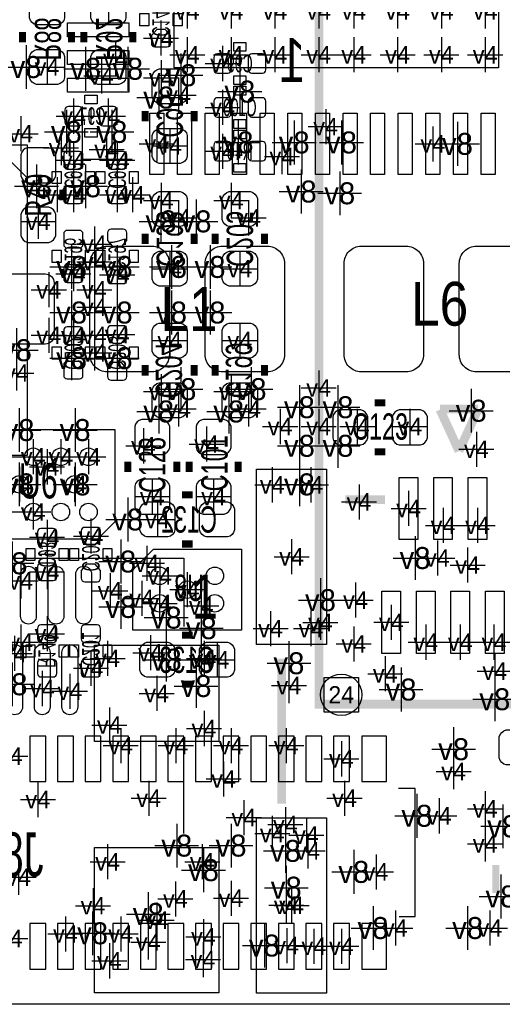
# Model space of a CAD drawing. Extents: x -64 to 356, y -42 to 255.
# Tile 19 of 31: x 31 to 38, y -2 to 13. Entities that reach past the tile are written whole.
import ezdxf
from ezdxf.enums import TextEntityAlignment as Align

# ---------------------------------------------------------------- set-up
doc = ezdxf.new("R2010")
doc.units = 0
for name, color, linetype in [('BG_OUTLINE', 7, 'CONTINUOUS'), ('BG_PANEL', 7, 'CONTINUOUS'), ('MA_NCLEGEND-1-16', 7, 'CONTINUOUS'), ('MA_NCLEGEND-1-2', 7, 'CONTINUOUS'), ('MA_NCLEGEND-14-15', 7, 'CONTINUOUS'), ('MA_NCLEGEND-15-16', 7, 'CONTINUOUS'), ('MA_NCLEGEND-2-3', 7, 'CONTINUOUS'), ('MA_NCLEGEND-3-14', 7, 'CONTINUOUS'), ('PG_SILKSCREEN_BOTTOM', 7, 'CONTINUOUS'), ('PG_SILKSCREEN_TOP', 7, 'CONTINUOUS'), ('PIN_BOTTOM', 7, 'CONTINUOUS'), ('PIN_TOP', 7, 'CONTINUOUS'), ('RD_ASSEMBLY_BOTTOM', 7, 'CONTINUOUS'), ('RD_ASSEMBLY_TOP', 7, 'CONTINUOUS')]:
    doc.layers.add(name, color=color, linetype=linetype)

# ---------------------------------------------------------------- blocks, each defined once
blk = doc.blocks.new('FIGURE_CROSS')
for points in [[(0, 0.5), (0, -0.5)], [(-0.5, 0), (0.5, 0)]]:
    blk.add_lwpolyline(points)
blk = doc.blocks.new('FIGURE_SQUARE')
blk.add_lwpolyline([(-0.5, -0.5), (-0.5, 0.5), (0.5, 0.5), (0.5, -0.5)], close=True)

msp = doc.modelspace()

# ---------------------------------------------------------------- linework, layer by layer
at = {"layer": 'BG_OUTLINE'}
msp.add_lwpolyline([(-1.5875, 22.9235, -0.414205), (-0.6985, 23.8125), (48.3235, 23.8125, -0.414199), (49.2125, 22.9235), (49.2125, 20.5105), (49.2125, 1.7145), (49.2125, -0.6985, -0.414223), (48.3235, -1.5875), (-0.6985, -1.5875, -0.414228), (-1.5875, -0.6985)], format="xyb", close=True, dxfattribs=at)
at = {"layer": 'BG_PANEL'}
msp.add_lwpolyline([(48.327818, -1.5875), (-0.694182, -1.5875)], dxfattribs=at)
at = {"layer": 'PG_SILKSCREEN_BOTTOM'}
for points, const_width in [([(35.004502, 2.75971), (48.459898, 2.75971), (48.459898, 14.71549), (35.743642, 14.71549), (35.004502, 13.976096), (35.004502, 2.75971)], 0.127), ([(30.7086, 12.4968), (30.7086, 12.3444)], 0.1016), ([(31.4198, 12.4968), (31.4198, 12.3444)], 0.1016), ([(31.5976, 12.4968), (31.5976, 12.3444)], 0.1016), ([(32.3088, 12.4968), (32.3088, 12.3444)], 0.1016), ([(32.4866, 11.3538), (32.4866, 11.2014)], 0.1016), ([(33.1978, 11.3538), (33.1978, 11.2014)], 0.1016), ([(32.4866, 9.5758), (32.4866, 9.4234)], 0.1016), ([(33.1978, 9.5758), (33.1978, 9.4234)], 0.1016), ([(33.5026, 9.5758), (33.5026, 9.4234)], 0.1016), ([(34.2138, 9.5758), (34.2138, 9.4234)], 0.1016), ([(32.4866, 7.5184), (32.4866, 7.6708)], 0.1016), ([(33.1978, 7.5184), (33.1978, 7.6708)], 0.1016), ([(33.5026, 7.5184), (33.5026, 7.6708)], 0.1016), ([(34.2138, 7.5184), (34.2138, 7.6708)], 0.1016), ([(33.02, 5.7912), (33.1724, 5.7912)], 0.1016), ([(33.02, 5.08), (33.1724, 5.08)], 0.1016), ([(33.02, 3.7592), (33.1724, 3.7592)], 0.1016), ([(33.02, 3.048), (33.1724, 3.048)], 0.1016), ([(37.5666, 0.0254), (37.5666, 0.4318)], 0.1016)]:
    msp.add_lwpolyline(points, dxfattribs=dict(at, const_width=const_width))
for points in [[(32.4104, 12.7635), (32.5374, 12.7635), (32.5374, 12.5857), (32.4104, 12.5857)], [(32.893, 12.7635), (33.02, 12.7635), (33.02, 12.5857), (32.893, 12.5857)], [(33.9471, 12.3444), (33.9471, 12.2174), (33.7693, 12.2174), (33.7693, 12.3444)], [(33.9471, 11.8618), (33.9471, 11.7348), (33.7693, 11.7348), (33.7693, 11.8618)], [(33.9471, 11.7094), (33.9471, 11.5824), (33.7693, 11.5824), (33.7693, 11.7094)], [(31.7881, 11.5824), (31.7881, 11.4554), (31.6103, 11.4554), (31.6103, 11.5824)], [(33.9471, 11.2268), (33.9471, 11.0998), (33.7693, 11.0998), (33.7693, 11.2268)], [(31.7881, 11.0998), (31.7881, 10.9728), (31.6103, 10.9728), (31.6103, 11.0998)], [(33.7693, 10.9474), (33.7693, 11.0744), (33.9471, 11.0744), (33.9471, 10.9474)], [(33.7693, 10.4648), (33.7693, 10.5918), (33.9471, 10.5918), (33.9471, 10.4648)], [(31.1404, 10.4775), (31.2674, 10.4775), (31.2674, 10.2997), (31.1404, 10.2997)], [(31.623, 10.4775), (31.75, 10.4775), (31.75, 10.2997), (31.623, 10.2997)], [(31.7754, 10.4775), (31.9024, 10.4775), (31.9024, 10.2997), (31.7754, 10.2997)], [(32.258, 10.4775), (32.385, 10.4775), (32.385, 10.2997), (32.258, 10.2997)], [(31.1404, 9.3345), (31.2674, 9.3345), (31.2674, 9.1567), (31.1404, 9.1567)], [(31.623, 9.3345), (31.75, 9.3345), (31.75, 9.1567), (31.623, 9.1567)], [(31.7754, 9.3345), (31.9024, 9.3345), (31.9024, 9.1567), (31.7754, 9.1567)], [(32.258, 9.3345), (32.385, 9.3345), (32.385, 9.1567), (32.258, 9.1567)], [(31.2674, 7.7597), (31.1404, 7.7597), (31.1404, 7.9375), (31.2674, 7.9375)], [(31.75, 7.7597), (31.623, 7.7597), (31.623, 7.9375), (31.75, 7.9375)], [(31.9024, 7.7597), (31.7754, 7.7597), (31.7754, 7.9375), (31.9024, 7.9375)], [(32.385, 7.7597), (32.258, 7.7597), (32.258, 7.9375), (32.385, 7.9375)], [(30.8864, 4.8387), (30.7594, 4.8387), (30.7594, 5.0165), (30.8864, 5.0165)], [(31.369, 4.8387), (31.242, 4.8387), (31.242, 5.0165), (31.369, 5.0165)], [(31.5214, 4.8387), (31.3944, 4.8387), (31.3944, 5.0165), (31.5214, 5.0165)], [(32.004, 4.8387), (31.877, 4.8387), (31.877, 5.0165), (32.004, 5.0165)], [(30.7594, 3.6195), (30.8864, 3.6195), (30.8864, 3.4417), (30.7594, 3.4417)], [(31.242, 3.6195), (31.369, 3.6195), (31.369, 3.4417), (31.242, 3.4417)], [(31.3944, 3.6195), (31.5214, 3.6195), (31.5214, 3.4417), (31.3944, 3.4417)], [(31.877, 3.6195), (32.004, 3.6195), (32.004, 3.4417), (31.877, 3.4417)]]:
    msp.add_lwpolyline(points, close=True, dxfattribs=at)
for points in [[(33.8582, 12.1412), (33.8582, 11.938)], [(33.8582, 11.5062), (33.8582, 11.303)], [(31.6992, 11.3792), (31.6992, 11.176)], [(30.774132, 6.360668), (26.274268, 6.360668), (26.274268, 10.860532), (30.774132, 10.860532), (30.774132, 6.360668)], [(30.774132, 10.385552), (30.299152, 10.860532)], [(33.8582, 10.668), (33.8582, 10.8712)], [(31.3436, 10.3886), (31.5468, 10.3886)], [(31.9786, 10.3886), (32.1818, 10.3886)], [(31.3436, 9.2456), (31.5468, 9.2456)], [(31.5468, 7.8486), (31.3436, 7.8486)], [(33.884108, 5.007356), (33.884108, 3.831844), (32.308292, 3.831844), (32.308292, 4.707382), (32.60852, 5.007356), (33.884108, 5.007356)], [(31.1658, 4.9276), (30.9626, 4.9276)], [(31.5976, 3.5306), (31.8008, 3.5306)], [(36.1696, -0.316484), (36.3982, -0.316484), (36.3982, 1.537716), (36.1569, 1.537716)]]:
    msp.add_lwpolyline(points, dxfattribs=at)
at = {"layer": 'PG_SILKSCREEN_TOP'}
for points in [[(31.57728, 10.64768), (31.57728, 11.417808)], [(32.298894, 10.64768), (31.57728, 10.64768)], [(32.052006, 6.731508), (30.076394, 6.731508), (30.076394, 5.155692), (31.80207, 5.155692), (32.052006, 5.405882), (32.052006, 6.731508)], [(26.543, 3.8862), (26.543, 4.8768), (33.0454, 4.8768), (33.0454, 3.8862)], [(33.0454, 0.889), (33.0454, 2.0066)]]:
    msp.add_lwpolyline(points, dxfattribs=at)
for points, const_width in [([(31.2928, 10.2108), (31.2928, 10.0584)], 0.1016), ([(35.9664, 7.1247), (35.814, 7.1247)], 0.1016), ([(37.308282, 7.0358), (36.758372, 7.0358)], 0.127), ([(36.759388, 7.026148), (37.03447, 6.4262)], 0.127), ([(37.03447, 6.4262), (37.309298, 7.026148)], 0.127), ([(35.9664, 6.4135), (35.814, 6.4135)], 0.1016), ([(32.2326, 6.2738), (32.2326, 6.1214)], 0.1016), ([(32.9438, 6.2738), (32.9438, 6.1214)], 0.1016), ([(33.1216, 6.1214), (33.1216, 6.2738)], 0.1016), ([(33.8328, 6.1214), (33.8328, 6.2738)], 0.1016), ([(35.388296, 5.720588), (35.963098, 5.720588)], 0.127), ([(34.463228, 1.320546), (34.463228, 3.420618)], 0.127)]:
    msp.add_lwpolyline(points, dxfattribs=dict(at, const_width=const_width))
at = {"layer": 'PIN_BOTTOM'}
for points in [[(31.3182, 13.0048), (31.3182, 12.7, -0.294587), (31.2166, 12.5984), (30.9118, 12.5984, -0.294587), (30.8102, 12.7), (30.8102, 13.0048, -0.294587), (30.9118, 13.1064), (31.2166, 13.1064, -0.294587)], [(32.2072, 13.0048), (32.2072, 12.7, -0.294587), (32.1056, 12.5984), (31.8008, 12.5984, -0.294587), (31.6992, 12.7), (31.6992, 13.0048, -0.294587), (31.8008, 13.1064), (32.1056, 13.1064, -0.294587)], [(32.5755, 12.444222), (32.5755, 12.3317, 0.414214), (32.6263, 12.2809), (32.8041, 12.2809, 0.414214), (32.8549, 12.3317), (32.8549, 12.444222), (32.776922, 12.5349), (32.653478, 12.5349)], [(31.3182, 12.1412), (31.3182, 11.8364, -0.294587), (31.2166, 11.7348), (30.9118, 11.7348, -0.294587), (30.8102, 11.8364), (30.8102, 12.1412, -0.294587), (30.9118, 12.2428), (31.2166, 12.2428, -0.294587)], [(32.2072, 12.1412), (32.2072, 11.8364, -0.294587), (32.1056, 11.7348), (31.8008, 11.7348, -0.294587), (31.6992, 11.8364), (31.6992, 12.1412, -0.294587), (31.8008, 12.2428), (32.1056, 12.2428, -0.294587)], [(33.735264, 12.1285, 0.414214), (33.684464, 12.1793), (33.532064, 12.1793, 0.414214), (33.481264, 12.1285), (33.481264, 11.9507, 0.414214), (33.532064, 11.8999), (33.684464, 11.8999, 0.414214), (33.735264, 11.9507)], [(34.235136, 12.1285, 0.414214), (34.184336, 12.1793), (34.031936, 12.1793, 0.414214), (33.981136, 12.1285), (33.981136, 11.9507, 0.414214), (34.031936, 11.8999), (34.184336, 11.8999, 0.414214), (34.235136, 11.9507)], [(33.0962, 11.8618), (33.0962, 11.557, -0.294587), (32.9946, 11.4554), (32.6898, 11.4554, -0.294587), (32.5882, 11.557), (32.5882, 11.8618, -0.294587), (32.6898, 11.9634), (32.9946, 11.9634, -0.294587)], [(31.576264, 11.3665, 0.414214), (31.525464, 11.4173), (31.373064, 11.4173, 0.414214), (31.322264, 11.3665), (31.322264, 11.1887, 0.414214), (31.373064, 11.1379), (31.525464, 11.1379, 0.414214), (31.576264, 11.1887)], [(32.076136, 11.3665, 0.414214), (32.025336, 11.4173), (31.872936, 11.4173, 0.414214), (31.822136, 11.3665), (31.822136, 11.1887, 0.414214), (31.872936, 11.1379), (32.025336, 11.1379, 0.414214), (32.076136, 11.1887)], [(33.735264, 11.4935, 0.414214), (33.684464, 11.5443), (33.532064, 11.5443, 0.414214), (33.481264, 11.4935), (33.481264, 11.3157, 0.414214), (33.532064, 11.2649), (33.684464, 11.2649, 0.414214), (33.735264, 11.3157)], [(34.235136, 11.4935, 0.414214), (34.184336, 11.5443), (34.031936, 11.5443, 0.414214), (33.981136, 11.4935), (33.981136, 11.3157, 0.414214), (34.031936, 11.2649), (34.184336, 11.2649, 0.414214), (34.235136, 11.3157)], [(33.0962, 10.9982), (33.0962, 10.6934, -0.294587), (32.9946, 10.5918), (32.6898, 10.5918, -0.294587), (32.5882, 10.6934), (32.5882, 10.9982, -0.294587), (32.6898, 11.0998), (32.9946, 11.0998, -0.294587)], [(33.481264, 10.6807, 0.414214), (33.532064, 10.6299), (33.684464, 10.6299, 0.414214), (33.735264, 10.6807), (33.735264, 10.8585, 0.414214), (33.684464, 10.9093), (33.532064, 10.9093, 0.414214), (33.481264, 10.8585)], [(33.981136, 10.6807, 0.414214), (34.031936, 10.6299), (34.184336, 10.6299, 0.414214), (34.235136, 10.6807), (34.235136, 10.8585, 0.414214), (34.184336, 10.9093), (34.031936, 10.9093, 0.414214), (33.981136, 10.8585)], [(31.3563, 10.765536, 0.414214), (31.3055, 10.714736), (31.3055, 10.562336, 0.414214), (31.3563, 10.511536), (31.5341, 10.511536, 0.414214), (31.5849, 10.562336), (31.5849, 10.714736, 0.414214), (31.5341, 10.765536)], [(31.9913, 10.765536, 0.414214), (31.9405, 10.714736), (31.9405, 10.562336, 0.414214), (31.9913, 10.511536), (32.1691, 10.511536, 0.414214), (32.2199, 10.562336), (32.2199, 10.714736, 0.414214), (32.1691, 10.765536)], [(31.3563, 10.265664, 0.414214), (31.3055, 10.214864), (31.3055, 10.062464, 0.414214), (31.3563, 10.011664), (31.5341, 10.011664, 0.414214), (31.5849, 10.062464), (31.5849, 10.214864, 0.414214), (31.5341, 10.265664)], [(31.9913, 10.265664, 0.414214), (31.9405, 10.214864), (31.9405, 10.062464, 0.414214), (31.9913, 10.011664), (32.1691, 10.011664, 0.414214), (32.2199, 10.062464), (32.2199, 10.214864, 0.414214), (32.1691, 10.265664)], [(33.0962, 10.0838), (33.0962, 9.779, -0.294587), (32.9946, 9.6774), (32.6898, 9.6774, -0.294587), (32.5882, 9.779), (32.5882, 10.0838, -0.294587), (32.6898, 10.1854), (32.9946, 10.1854, -0.294587)], [(34.1122, 10.0838), (34.1122, 9.779, -0.294587), (34.0106, 9.6774), (33.7058, 9.6774, -0.294587), (33.6042, 9.779), (33.6042, 10.0838, -0.294587), (33.7058, 10.1854), (34.0106, 10.1854, -0.294587)], [(31.3563, 9.622536, 0.414214), (31.3055, 9.571736), (31.3055, 9.419336, 0.414214), (31.3563, 9.368536), (31.5341, 9.368536, 0.414214), (31.5849, 9.419336), (31.5849, 9.571736, 0.414214), (31.5341, 9.622536)], [(32.2199, 9.475978), (32.2199, 9.5885, 0.414214), (32.1691, 9.6393), (31.9913, 9.6393, 0.414214), (31.9405, 9.5885), (31.9405, 9.475978), (32.018478, 9.3853), (32.141922, 9.3853)], [(33.0962, 9.2202), (33.0962, 8.9154, -0.294587), (32.9946, 8.8138), (32.6898, 8.8138, -0.294587), (32.5882, 8.9154), (32.5882, 9.2202, -0.294587), (32.6898, 9.3218), (32.9946, 9.3218, -0.294587)], [(34.1122, 9.2202), (34.1122, 8.9154, -0.294587), (34.0106, 8.8138), (33.7058, 8.8138, -0.294587), (33.6042, 8.9154), (33.6042, 9.2202, -0.294587), (33.7058, 9.3218), (34.0106, 9.3218, -0.294587)], [(31.3563, 9.122664, 0.414214), (31.3055, 9.071864), (31.3055, 8.919464, 0.414214), (31.3563, 8.868664), (31.5341, 8.868664, 0.414214), (31.5849, 8.919464), (31.5849, 9.071864, 0.414214), (31.5341, 9.122664)], [(31.9405, 9.015222), (31.9405, 8.9027, 0.414214), (31.9913, 8.8519), (32.1691, 8.8519, 0.414214), (32.2199, 8.9027), (32.2199, 9.015222), (32.141922, 9.1059), (32.018478, 9.1059)], [(32.5882, 7.874), (32.5882, 8.1788, -0.294587), (32.6898, 8.2804), (32.9946, 8.2804, -0.294587), (33.0962, 8.1788), (33.0962, 7.874, -0.294587), (32.9946, 7.7724), (32.6898, 7.7724, -0.294587)], [(33.6042, 7.874), (33.6042, 8.1788, -0.294587), (33.7058, 8.2804), (34.0106, 8.2804, -0.294587), (34.1122, 8.1788), (34.1122, 7.874, -0.294587), (34.0106, 7.7724), (33.7058, 7.7724, -0.294587)], [(31.5341, 7.971536, 0.414214), (31.5849, 8.022336), (31.5849, 8.174736, 0.414214), (31.5341, 8.225536), (31.3563, 8.225536, 0.414214), (31.3055, 8.174736), (31.3055, 8.022336, 0.414214), (31.3563, 7.971536)], [(32.2199, 8.078978), (32.2199, 8.1915, 0.414214), (32.1691, 8.2423), (31.9913, 8.2423, 0.414214), (31.9405, 8.1915), (31.9405, 8.078978), (32.018478, 7.9883), (32.141922, 7.9883)], [(31.5341, 7.471664, 0.414214), (31.5849, 7.522464), (31.5849, 7.674864, 0.414214), (31.5341, 7.725664), (31.3563, 7.725664, 0.414214), (31.3055, 7.674864), (31.3055, 7.522464, 0.414214), (31.3563, 7.471664)], [(31.9405, 7.618222), (31.9405, 7.5057, 0.414214), (31.9913, 7.4549), (32.1691, 7.4549, 0.414214), (32.2199, 7.5057), (32.2199, 7.618222), (32.141922, 7.7089), (32.018478, 7.7089)], [(32.5882, 7.0104), (32.5882, 7.3152, -0.294587), (32.6898, 7.4168), (32.9946, 7.4168, -0.294587), (33.0962, 7.3152), (33.0962, 7.0104, -0.294587), (32.9946, 6.9088), (32.6898, 6.9088, -0.294587)], [(33.6042, 7.0104), (33.6042, 7.3152, -0.294587), (33.7058, 7.4168), (34.0106, 7.4168, -0.294587), (34.1122, 7.3152), (34.1122, 7.0104, -0.294587), (34.0106, 6.9088), (33.7058, 6.9088, -0.294587)], [(32.512, 5.6896), (32.8168, 5.6896, -0.294587), (32.9184, 5.588), (32.9184, 5.2832, -0.294587), (32.8168, 5.1816), (32.512, 5.1816, -0.294587), (32.4104, 5.2832), (32.4104, 5.588, -0.294587)], [(33.3756, 5.6896), (33.6804, 5.6896, -0.294587), (33.782, 5.588), (33.782, 5.2832, -0.294587), (33.6804, 5.1816), (33.3756, 5.1816, -0.294587), (33.274, 5.2832), (33.274, 5.588, -0.294587)], [(31.1531, 5.050536, 0.414214), (31.2039, 5.101336), (31.2039, 5.253736, 0.414214), (31.1531, 5.304536), (30.9753, 5.304536, 0.414214), (30.9245, 5.253736), (30.9245, 5.101336, 0.414214), (30.9753, 5.050536)], [(31.8389, 5.157978), (31.8389, 5.2705, 0.414214), (31.7881, 5.3213), (31.6103, 5.3213, 0.414214), (31.5595, 5.2705), (31.5595, 5.157978), (31.637478, 5.0673), (31.760922, 5.0673)], [(31.1531, 4.550664, 0.414214), (31.2039, 4.601464), (31.2039, 4.753864, 0.414214), (31.1531, 4.804664), (30.9753, 4.804664, 0.414214), (30.9245, 4.753864), (30.9245, 4.601464, 0.414214), (30.9753, 4.550664)], [(31.5595, 4.697222), (31.5595, 4.5847, 0.414214), (31.6103, 4.5339), (31.7881, 4.5339, 0.414214), (31.8389, 4.5847), (31.8389, 4.697222), (31.760922, 4.7879), (31.637478, 4.7879)], [(30.9753, 3.907536, 0.414214), (30.9245, 3.856736), (30.9245, 3.704336, 0.414214), (30.9753, 3.653536), (31.1531, 3.653536, 0.414214), (31.2039, 3.704336), (31.2039, 3.856736, 0.414214), (31.1531, 3.907536)], [(31.6103, 3.907536, 0.414214), (31.5595, 3.856736), (31.5595, 3.704336, 0.414214), (31.6103, 3.653536), (31.7881, 3.653536, 0.414214), (31.8389, 3.704336), (31.8389, 3.856736, 0.414214), (31.7881, 3.907536)], [(32.512, 3.6576), (32.8168, 3.6576, -0.294587), (32.9184, 3.556), (32.9184, 3.2512, -0.294587), (32.8168, 3.1496), (32.512, 3.1496, -0.294587), (32.4104, 3.2512), (32.4104, 3.556, -0.294587)], [(33.3756, 3.6576), (33.6804, 3.6576, -0.294587), (33.782, 3.556), (33.782, 3.2512, -0.294587), (33.6804, 3.1496), (33.3756, 3.1496, -0.294587), (33.274, 3.2512), (33.274, 3.556, -0.294587)], [(30.9753, 3.407664, 0.414214), (30.9245, 3.356864), (30.9245, 3.204464, 0.414214), (30.9753, 3.153664), (31.1531, 3.153664, 0.414214), (31.2039, 3.204464), (31.2039, 3.356864, 0.414214), (31.1531, 3.407664)], [(31.6103, 3.407664, 0.414214), (31.5595, 3.356864), (31.5595, 3.204464, 0.414214), (31.6103, 3.153664), (31.7881, 3.153664, 0.414214), (31.8389, 3.204464), (31.8389, 3.356864, 0.414214), (31.7881, 3.407664)], [(37.719, 2.3876), (38.0238, 2.3876, -0.294587), (38.1254, 2.286), (38.1254, 1.9812, -0.294587), (38.0238, 1.8796), (37.719, 1.8796, -0.294587), (37.6174, 1.9812), (37.6174, 2.286, -0.294587)]]:
    msp.add_lwpolyline(points, format="xyb", close=True, dxfattribs=at)
for points in [[(30.81655, 2.298192), (30.81655, 1.637792), (31.04515, 1.637792), (31.04515, 2.298192)], [(31.2166, 2.298192), (31.2166, 1.637792), (31.4452, 1.637792), (31.4452, 2.298192)], [(31.61665, 2.298192), (31.61665, 1.637792), (31.84525, 1.637792), (31.84525, 2.298192)], [(32.0167, 2.298192), (32.0167, 1.637792), (32.2453, 1.637792), (32.2453, 2.298192)], [(32.416496, 2.298192), (32.416496, 1.637792), (32.645096, 1.637792), (32.645096, 2.298192)], [(32.816546, 2.298192), (32.816546, 1.637792), (33.045146, 1.637792), (33.045146, 2.298192)], [(33.216596, 2.298192), (33.216596, 1.637792), (33.445196, 1.637792), (33.445196, 2.298192)], [(33.616646, 2.298192), (33.616646, 1.637792), (33.845246, 1.637792), (33.845246, 2.298192)], [(34.016696, 2.298192), (34.016696, 1.637792), (34.245296, 1.637792), (34.245296, 2.298192)], [(34.416492, 2.298192), (34.416492, 1.637792), (34.645092, 1.637792), (34.645092, 2.298192)], [(34.816542, 2.298192), (34.816542, 1.637792), (35.045142, 1.637792), (35.045142, 2.298192)], [(35.216592, 2.298192), (35.216592, 1.637792), (35.445192, 1.637792), (35.445192, 2.298192)], [(35.628072, 2.298192), (35.628072, 1.637792), (35.983672, 1.637792), (35.983672, 2.298192)], [(30.81655, -0.41656), (30.81655, -1.07696), (31.04515, -1.07696), (31.04515, -0.41656)], [(31.2166, -0.41656), (31.2166, -1.07696), (31.4452, -1.07696), (31.4452, -0.41656)], [(31.61665, -0.41656), (31.61665, -1.07696), (31.84525, -1.07696), (31.84525, -0.41656)], [(32.0167, -0.41656), (32.0167, -1.07696), (32.2453, -1.07696), (32.2453, -0.41656)], [(32.416496, -0.41656), (32.416496, -1.07696), (32.645096, -1.07696), (32.645096, -0.41656)], [(32.816546, -0.41656), (32.816546, -1.07696), (33.045146, -1.07696), (33.045146, -0.41656)], [(33.216596, -0.41656), (33.216596, -1.07696), (33.445196, -1.07696), (33.445196, -0.41656)], [(33.616646, -0.41656), (33.616646, -1.07696), (33.845246, -1.07696), (33.845246, -0.41656)], [(34.016696, -0.41656), (34.016696, -1.07696), (34.245296, -1.07696), (34.245296, -0.41656)], [(34.416492, -0.41656), (34.416492, -1.07696), (34.645092, -1.07696), (34.645092, -0.41656)], [(34.816542, -0.41656), (34.816542, -1.07696), (35.045142, -1.07696), (35.045142, -0.41656)], [(35.216592, -0.41656), (35.216592, -1.07696), (35.445192, -1.07696), (35.445192, -0.41656)], [(35.628072, -0.41656), (35.628072, -1.07696), (35.983672, -1.07696), (35.983672, -0.41656)]]:
    msp.add_lwpolyline(points, close=True, dxfattribs=at)
for centre, radius in [((32.69615, 4.619498), 0.127), ((33.49625, 4.619498), 0.127), ((33.0962, 4.4196), 0.127), ((32.69615, 4.219702), 0.127), ((33.49625, 4.219702), 0.127), ((35.328098, 2.8956), 0.299974)]:
    msp.add_circle(centre, radius, dxfattribs=at)
at = {"layer": 'PIN_TOP'}
for points in [[(37.6047, 16.6751), (37.6047, 11.9761), (32.9057, 11.9761), (32.9057, 16.6751)], [(31.360618, 12.627102), (32.249618, 12.627102), (32.249618, 12.423902), (31.360618, 12.423902)], [(31.360618, 12.227306), (32.249618, 12.227306), (32.249618, 12.024106), (31.360618, 12.024106)], [(31.360618, 11.827256), (32.249618, 11.827256), (32.249618, 11.624056), (31.360618, 11.624056)], [(32.756856, 11.320018), (32.756856, 10.431018), (32.553656, 10.431018), (32.553656, 11.320018)], [(33.156906, 11.320018), (33.156906, 10.431018), (32.953706, 10.431018), (32.953706, 11.320018)], [(33.556702, 11.320018), (33.556702, 10.431018), (33.353502, 10.431018), (33.353502, 11.320018)], [(33.956752, 11.320018), (33.956752, 10.431018), (33.753552, 10.431018), (33.753552, 11.320018)], [(34.356802, 11.320018), (34.356802, 10.431018), (34.153602, 10.431018), (34.153602, 11.320018)], [(34.756852, 11.320018), (34.756852, 10.431018), (34.553652, 10.431018), (34.553652, 11.320018)], [(35.156902, 11.320018), (35.156902, 10.431018), (34.953702, 10.431018), (34.953702, 11.320018)], [(35.556698, 11.320018), (35.556698, 10.431018), (35.353498, 10.431018), (35.353498, 11.320018)], [(35.956748, 11.320018), (35.956748, 10.431018), (35.753548, 10.431018), (35.753548, 11.320018)], [(36.356798, 11.320018), (36.356798, 10.431018), (36.153598, 10.431018), (36.153598, 11.320018)], [(36.756848, 11.320018), (36.756848, 10.431018), (36.553648, 10.431018), (36.553648, 11.320018)], [(37.156898, 11.320018), (37.156898, 10.431018), (36.953698, 10.431018), (36.953698, 11.320018)], [(37.556694, 11.320018), (37.556694, 10.431018), (37.353494, 10.431018), (37.353494, 11.320018)], [(34.100262, 3.625596), (34.100262, 6.165596), (35.116262, 6.165596), (35.116262, 3.625596)], [(36.168076, 5.145532), (36.168076, 6.045454), (36.438078, 6.045454), (36.438078, 5.145532)], [(36.667948, 5.145532), (36.667948, 6.045454), (36.93795, 6.045454), (36.93795, 5.145532)], [(37.168074, 5.145532), (37.168074, 6.045454), (37.438076, 6.045454), (37.438076, 5.145532)], [(35.91814, 3.495548), (35.91814, 4.39547), (36.188142, 4.39547), (36.188142, 3.495548)], [(36.418012, 3.495548), (36.418012, 4.39547), (36.688014, 4.39547), (36.688014, 3.495548)], [(36.918138, 3.495548), (36.918138, 4.39547), (37.18814, 4.39547), (37.18814, 3.495548)], [(37.41801, 3.495548), (37.41801, 4.39547), (37.688012, 4.39547), (37.688012, 3.495548)], [(31.75127, 2.216912), (31.75127, 3.613912), (33.55467, 3.613912), (33.55467, 2.216912)], [(34.100262, -1.424432), (34.100262, 1.115568), (35.116262, 1.115568), (35.116262, -1.424432)], [(31.75127, -1.4224), (31.75127, 0.6858), (33.55467, 0.6858), (33.55467, -1.4224)]]:
    msp.add_lwpolyline(points, close=True, dxfattribs=at)
for points in [[(30.6832, 10.7188), (30.6832, 10.414, 0.294587), (30.7848, 10.3124), (31.0896, 10.3124, 0.294587), (31.1912, 10.414), (31.1912, 10.7188, 0.294587), (31.0896, 10.8204), (30.7848, 10.8204, 0.294587)], [(30.6832, 9.8552), (30.6832, 9.5504, 0.294587), (30.7848, 9.4488), (31.0896, 9.4488, 0.294587), (31.1912, 9.5504), (31.1912, 9.8552, 0.294587), (31.0896, 9.9568), (30.7848, 9.9568, 0.294587)], [(31.936182, 9.393682), (32.586422, 9.393682, -0.41444), (32.836358, 9.143492), (32.836358, 7.823708, -0.41444), (32.586422, 7.573518), (31.936182, 7.573518, -0.41444), (31.686246, 7.823708), (31.686246, 9.143492, -0.41444)], [(34.256218, 7.573518), (33.605978, 7.573518, -0.41444), (33.356042, 7.823708), (33.356042, 9.143492, -0.41444), (33.605978, 9.393682), (34.256218, 9.393682, -0.41444), (34.506154, 9.143492), (34.506154, 7.823708, -0.41444)], [(35.619182, 9.393682), (36.269422, 9.393682, -0.41444), (36.519358, 9.143492), (36.519358, 7.823708, -0.41444), (36.269422, 7.573518), (35.619182, 7.573518, -0.41444), (35.369246, 7.823708), (35.369246, 9.143492, -0.41444)], [(37.939218, 7.573518), (37.288978, 7.573518, -0.41444), (37.039042, 7.823708), (37.039042, 9.143492, -0.41444), (37.288978, 9.393682), (37.939218, 9.393682, -0.41444), (38.189154, 9.143492), (38.189154, 7.823708, -0.41444)], [(31.1658, 8.8646), (31.1658, 8.1026, -0.414214), (31.0388, 7.9756), (30.3276, 7.9756, -0.414214), (30.2006, 8.1026), (30.2006, 8.8646, -0.414214), (30.3276, 8.9916), (31.0388, 8.9916, -0.414214)], [(35.6108, 7.0231), (35.306, 7.0231, 0.294587), (35.2044, 6.9215), (35.2044, 6.6167, 0.294587), (35.306, 6.5151), (35.6108, 6.5151, 0.294587), (35.7124, 6.6167), (35.7124, 6.9215, 0.294587)], [(36.4744, 7.0231), (36.1696, 7.0231, 0.294587), (36.068, 6.9215), (36.068, 6.6167, 0.294587), (36.1696, 6.5151), (36.4744, 6.5151, 0.294587), (36.576, 6.6167), (36.576, 6.9215, 0.294587)], [(32.3342, 6.7818), (32.3342, 6.477, 0.294587), (32.4358, 6.3754), (32.7406, 6.3754, 0.294587), (32.8422, 6.477), (32.8422, 6.7818, 0.294587), (32.7406, 6.8834), (32.4358, 6.8834, 0.294587)], [(33.7312, 6.477), (33.7312, 6.7818, 0.294587), (33.6296, 6.8834), (33.3248, 6.8834, 0.294587), (33.2232, 6.7818), (33.2232, 6.477, 0.294587), (33.3248, 6.3754), (33.6296, 6.3754, 0.294587)], [(32.3342, 5.9182), (32.3342, 5.6134, 0.294587), (32.4358, 5.5118), (32.7406, 5.5118, 0.294587), (32.8422, 5.6134), (32.8422, 5.9182, 0.294587), (32.7406, 6.0198), (32.4358, 6.0198, 0.294587)], [(33.7312, 5.6134), (33.7312, 5.9182, 0.294587), (33.6296, 6.0198), (33.3248, 6.0198, 0.294587), (33.2232, 5.9182), (33.2232, 5.6134, 0.294587), (33.3248, 5.5118), (33.6296, 5.5118, 0.294587)], [(30.908498, 4.64312), (30.908498, 4.03352, -1), (30.679898, 4.03352), (30.679898, 4.64312, -1)], [(31.308548, 4.64312), (31.308548, 4.03352, -1), (31.079948, 4.03352), (31.079948, 4.64312, -1)], [(31.708598, 4.64312), (31.708598, 4.03352, -1), (31.479998, 4.03352), (31.479998, 4.64312, -1)], [(30.7086, 3.507994), (30.7086, 2.720594, -1), (30.48, 2.720594), (30.48, 3.507994, -1)], [(31.108396, 3.507994), (31.108396, 2.720594, -1), (30.879796, 2.720594), (30.879796, 3.507994, -1)], [(31.508446, 3.507994), (31.508446, 2.720594, -1), (31.279846, 2.720594), (31.279846, 3.507994, -1)]]:
    msp.add_lwpolyline(points, format="xyb", close=True, dxfattribs=at)
for centre, radius in [((30.864302, 6.34365), 0.127), ((31.264098, 6.34365), 0.127), ((31.664148, 6.34365), 0.127), ((30.66415, 5.9436), 0.127), ((31.46425, 5.9436), 0.127), ((30.864302, 5.54355), 0.127), ((31.264098, 5.54355), 0.127), ((31.664148, 5.54355), 0.127), ((35.328098, 2.8956), 0.299974)]:
    msp.add_circle(centre, radius, dxfattribs=at)

# ---------------------------------------------------------------- block references
at = {"layer": 'MA_NCLEGEND-1-16', "xscale": 0.500126, "yscale": 0.500126}
msp.add_blockref('FIGURE_SQUARE', (35.328098, 2.8956), dxfattribs=at)
at = {"layer": 'MA_NCLEGEND-1-2', "xscale": 0.508, "yscale": 0.508}
for p in [(33.0962, 12.8016), (33.7312, 12.8016), (34.3662, 12.8016), (35.0012, 12.8016), (35.5092, 12.8016), (36.1442, 12.8016), (36.7792, 12.8016), (37.4142, 12.8016), (33.0962, 12.1666), (33.7312, 12.1666), (34.3662, 12.1666), (35.0012, 12.1666), (35.5092, 12.1666), (36.1442, 12.1666), (36.7792, 12.1666), (37.4142, 12.1666), (32.655256, 10.875518), (36.655248, 10.875518), (30.9372, 9.7536), (31.75, 9.1694), (31.0896, 8.763), (31.75, 8.509), (31.0896, 8.1026), (31.75, 7.8486), (35.0012, 7.3406), (35.0012, 6.7818), (35.56, 6.7818), (36.322, 6.7818), (32.4612, 6.5024), (33.3756, 6.5278), (37.2872, 6.4516), (30.464252, 6.34365), (30.864302, 6.34365), (31.264098, 6.34365), (31.664148, 6.34365), (30.66415, 5.9436), (31.46425, 5.9436), (34.328862, 5.936996), (34.887662, 5.936996), (32.5882, 5.7658), (33.4772, 5.7658), (35.5854, 5.6896), (36.303204, 5.59562), (30.464252, 5.54355), (30.864302, 5.54355), (36.803076, 5.350256), (37.303202, 5.350256), (34.608262, 4.895596), (37.1602, 4.7752), (31.9786, 4.402582), (35.5346, 4.2672), (36.053268, 3.945636), (34.303462, 3.854196), (34.887662, 3.854196), (35.5092, 3.6322), (36.55314, 3.6576), (37.053266, 3.6576), (37.5412, 3.6576), (30.5943, 3.495294), (31.94177, 3.423412), (33.33877, 3.423412), (30.994096, 2.987294), (31.394146, 2.946654), (32.65297, 2.915412), (31.96717, 2.458212), (33.33877, 2.407412), (34.328862, 0.886968), (34.8234, 0.8636), (31.94177, 0.477012), (33.31337, 0.477012), (34.608262, -0.154432), (32.65297, -0.3683), (31.96717, -0.958088), (33.3248, -0.9398)]:
    msp.add_blockref('FIGURE_CROSS', p, dxfattribs=at)
at = {"layer": 'MA_NCLEGEND-14-15', "xscale": 0.508, "yscale": 0.508}
for p in [(31.9532, 12.8524), (32.0548, 12.1158), (33.608264, 12.0396), (31.0642, 11.9888), (31.8516, 11.8618), (32.71774, 11.83386), (32.9692, 11.5824), (33.608264, 11.4046), (31.949136, 11.2776), (30.6832, 11.0236), (35.1028, 11.1252), (31.2674, 10.8204), (31.9278, 10.795), (33.608264, 10.7696), (34.4678, 10.6934), (31.212536, 10.138664), (32.304736, 10.138664), (32.71774, 10.05586), (33.73374, 10.05586), (32.9692, 9.8044), (33.9852, 9.8044), (30.6197, 7.5565), (32.71774, 7.28726), (33.73374, 7.28726), (32.9692, 7.0358), (33.9852, 7.0358), (31.0642, 6.1976), (32.6644, 5.4356), (32.512, 4.8006), (36.721542, 4.8768), (30.6832, 4.5466), (32.4358, 4.2926), (33.2994, 4.184142), (35.0266, 3.943858), (30.6832, 3.6576), (32.5628, 3.5052), (33.2994, 3.4036), (35.9664, 3.2004), (34.5694, 3.029458), (32.131, 2.159), (32.930846, 2.159), (33.730946, 2.159), (34.530792, 2.159), (30.5308, 2.0066), (36.957, 1.784858), (33.622742, 1.6764), (30.93085, 1.377696), (32.5374, 1.397), (35.375342, 1.397), (37.4142, 1.2446), (33.915858, 1.1176), (36.746942, 1.143), (34.841942, 0.635), (37.4142, 0.7366), (35.832542, 0.3302), (30.650942, 0.254), (32.924496, -0.060706), (33.730946, -0.0508), (31.73095, -0.159004), (34.530792, -0.1524), (36.111942, -0.4826), (37.483542, -0.4826), (30.5308, -0.635), (33.330896, -0.6096), (32.530796, -0.6858), (34.537142, -0.7366)]:
    msp.add_blockref('FIGURE_CROSS', p, dxfattribs=at)
at = {"layer": 'MA_NCLEGEND-15-16', "xscale": 0.508, "yscale": 0.508}
for p in [(31.9532, 12.8524), (32.7152, 12.4079), (32.0548, 12.1158), (33.608264, 12.0396), (31.0642, 11.9888), (31.8516, 11.8618), (32.71774, 11.83386), (32.9692, 11.5824), (33.608264, 11.4046), (31.449264, 11.2776), (31.949136, 11.2776), (30.6832, 11.0236), (32.8422, 10.8458), (33.608264, 10.7696), (31.4452, 10.638536), (32.0802, 10.638536), (34.4678, 10.6934), (31.4452, 10.138664), (32.0802, 10.138664), (32.71774, 10.05586), (33.73374, 10.05586), (32.9692, 9.8044), (33.9852, 9.8044), (32.8422, 9.0678), (33.8582, 9.0678), (31.4452, 8.995664), (32.0802, 8.9789), (31.4452, 8.098536), (32.0802, 8.1153), (32.8422, 8.0264), (33.8582, 8.0264), (32.71774, 7.28726), (33.73374, 7.28726), (32.9692, 7.0358), (33.9852, 7.0358), (31.0642, 6.1976), (32.6644, 5.4356), (31.0642, 5.177536), (31.6992, 5.1943), (31.0642, 4.677664), (32.697166, 4.619498), (33.0962, 4.4196), (32.69615, 4.219702), (31.0642, 3.780536), (32.5628, 3.5052), (33.528, 3.4036), (31.6992, 3.280664), (32.131, 2.159), (32.930846, 2.159), (33.730946, 2.159), (34.530792, 2.159), (30.5308, 2.0066), (35.330892, 1.967992), (30.93085, 1.377696), (32.5374, 1.397), (37.4142, 1.2446), (37.4142, 0.7366), (32.924496, -0.060706), (33.730946, -0.0508), (31.73095, -0.159004), (34.530792, -0.1524), (30.5308, -0.635), (31.3309, -0.56896), (32.131, -0.56896), (33.330896, -0.6096), (32.530796, -0.6858), (34.930842, -0.74676), (35.330892, -0.74676)]:
    msp.add_blockref('FIGURE_CROSS', p, dxfattribs=at)
at = {"layer": 'MA_NCLEGEND-2-3', "xscale": 0.508, "yscale": 0.508}
for p in [(35.1028, 11.1252), (36.655248, 10.875518), (30.9372, 9.7536), (31.75, 9.4234), (31.0896, 8.763), (31.75, 8.763), (31.0896, 8.1026), (31.75, 8.1026), (35.0012, 7.3406), (34.4424, 6.7818), (35.0012, 6.7818), (35.56, 6.7818), (32.4612, 6.5024), (33.3756, 6.5278), (30.464252, 6.34365), (30.864302, 6.34365), (31.264098, 6.34365), (31.664148, 6.34365), (30.464252, 5.54355), (30.864302, 5.54355), (36.803076, 5.350256), (37.303202, 5.350256), (36.721542, 4.8768), (31.9786, 4.402582), (33.2994, 4.184142), (35.0266, 3.943858), (36.55314, 3.6576), (37.053266, 3.6576), (30.5943, 3.495294), (35.9664, 3.2004), (37.553138, 3.239262), (34.5694, 3.029458), (31.394146, 2.946654), (36.957, 1.784858), (34.5186, 1.016), (30.650942, 0.254), (34.537142, -0.7366)]:
    msp.add_blockref('FIGURE_CROSS', p, dxfattribs=at)
at = {"layer": 'MA_NCLEGEND-3-14', "xscale": 0.635, "yscale": 0.635}
for p in [(30.7594, 11.9888), (31.623, 11.9634), (32.2326, 11.9634), (33.005014, 11.869674), (32.681926, 11.546586), (33.8582, 11.6332), (31.3436, 11.049), (32.004, 11.049), (33.8328, 10.8966), (34.6456, 10.8966), (35.3314, 10.8966), (37.012118, 10.875518), (30.9118, 10.2616), (31.623, 10.2616), (34.7472, 10.1854), (35.306, 10.16), (32.7152, 9.7536), (33.2232, 9.7536), (31.4198, 9.0932), (32.0802, 9.0932), (32.8676, 9.0932), (33.4264, 9.0932), (31.4198, 8.4328), (32.0802, 8.4328), (32.8676, 8.4328), (33.4264, 8.4328), (30.6197, 7.8867), (31.4198, 7.7724), (32.0802, 7.7724), (33.005014, 7.323074), (34.021014, 7.323074), (32.681926, 6.999986), (33.697926, 6.999986), (34.7218, 7.0612), (35.2806, 7.0612), (37.211, 7.0104), (30.6578, 6.731), (31.4706, 6.731), (34.7218, 6.5024), (35.2806, 6.5024), (30.6578, 5.9436), (31.4706, 5.9436), (34.7218, 5.9436), (32.2326, 5.4356), (32.131, 4.826), (36.3982, 4.8768), (30.5562, 4.8006), (35.0266, 4.2672), (32.133032, 4.16814), (32.7914, 4.0132), (33.2994, 3.8608), (32.7914, 3.4036), (34.5694, 3.3528), (30.5562, 3.048), (33.2232, 3.0226), (36.195, 2.9718), (37.553138, 2.831338), (36.957, 2.1082), (36.4236, 1.143), (37.6682, 0.9906), (32.9438, 0.7112), (33.730946, 0.7112), (34.5186, 0.635), (33.330896, 0.3556), (35.5092, 0.3302), (34.530792, 0.1016), (37.6428, -0.0254), (32.530796, -0.2794), (31.7246, -0.5588), (35.7886, -0.4826), (37.1602, -0.4826), (34.2138, -0.7366)]:
    msp.add_blockref('FIGURE_CROSS', p, dxfattribs=at)

# ---------------------------------------------------------------- texts
at = {"layer": 'MA_NCLEGEND-1-16'}
msp.add_text('24', height=0.250063, dxfattribs=at).set_placement((35.328098, 2.8956), align=Align.MIDDLE_CENTER)
at = {"layer": 'MA_NCLEGEND-1-2'}
for p in [(33.0962, 12.8016), (33.7312, 12.8016), (34.3662, 12.8016), (35.0012, 12.8016), (35.5092, 12.8016), (36.1442, 12.8016), (36.7792, 12.8016), (37.4142, 12.8016), (33.0962, 12.1666), (33.7312, 12.1666), (34.3662, 12.1666), (35.0012, 12.1666), (35.5092, 12.1666), (36.1442, 12.1666), (36.7792, 12.1666), (37.4142, 12.1666), (32.655256, 10.875518), (36.655248, 10.875518), (30.9372, 9.7536), (31.75, 9.1694), (31.0896, 8.763), (31.75, 8.509), (31.0896, 8.1026), (31.75, 7.8486), (35.0012, 7.3406), (35.0012, 6.7818), (35.56, 6.7818), (36.322, 6.7818), (32.4612, 6.5024), (33.3756, 6.5278), (37.2872, 6.4516), (30.864302, 6.34365), (31.264098, 6.34365), (31.664148, 6.34365), (30.66415, 5.9436), (31.46425, 5.9436), (34.328862, 5.936996), (34.887662, 5.936996), (32.5882, 5.7658), (33.4772, 5.7658), (35.5854, 5.6896), (36.303204, 5.59562), (30.864302, 5.54355), (36.803076, 5.350256), (37.303202, 5.350256), (34.608262, 4.895596), (37.1602, 4.7752), (31.9786, 4.402582), (35.5346, 4.2672), (36.053268, 3.945636), (34.303462, 3.854196), (34.887662, 3.854196), (35.5092, 3.6322), (36.55314, 3.6576), (37.053266, 3.6576), (37.5412, 3.6576), (30.5943, 3.495294), (31.94177, 3.423412), (33.33877, 3.423412), (30.994096, 2.987294), (31.394146, 2.946654), (32.65297, 2.915412), (31.96717, 2.458212), (33.33877, 2.407412), (34.328862, 0.886968), (34.8234, 0.8636), (31.94177, 0.477012), (33.31337, 0.477012), (34.608262, -0.154432), (32.65297, -0.3683), (31.96717, -0.958088), (33.3248, -0.9398)]:
    msp.add_text('v4', height=0.254, dxfattribs=at).set_placement(p, align=Align.MIDDLE_CENTER)
at = {"layer": 'MA_NCLEGEND-14-15'}
for p in [(32.0548, 12.1158), (33.608264, 12.0396), (31.0642, 11.9888), (31.8516, 11.8618), (32.71774, 11.83386), (32.9692, 11.5824), (33.608264, 11.4046), (31.949136, 11.2776), (30.6832, 11.0236), (35.1028, 11.1252), (31.2674, 10.8204), (31.9278, 10.795), (33.608264, 10.7696), (34.4678, 10.6934), (31.212536, 10.138664), (32.304736, 10.138664), (32.71774, 10.05586), (33.73374, 10.05586), (32.9692, 9.8044), (33.9852, 9.8044), (30.6197, 7.5565), (32.71774, 7.28726), (33.73374, 7.28726), (32.9692, 7.0358), (33.9852, 7.0358), (31.0642, 6.1976), (32.6644, 5.4356), (36.721542, 4.8768), (32.512, 4.8006), (30.6832, 4.5466), (32.4358, 4.2926), (33.2994, 4.184142), (35.0266, 3.943858), (30.6832, 3.6576), (32.5628, 3.5052), (33.2994, 3.4036), (35.9664, 3.2004), (34.5694, 3.029458), (32.131, 2.159), (32.930846, 2.159), (33.730946, 2.159), (34.530792, 2.159), (30.5308, 2.0066), (36.957, 1.784858), (33.622742, 1.6764), (30.93085, 1.377696), (32.5374, 1.397), (35.375342, 1.397), (37.4142, 1.2446), (33.915858, 1.1176), (36.746942, 1.143), (37.4142, 0.7366), (34.841942, 0.635), (35.832542, 0.3302), (30.650942, 0.254), (32.924496, -0.060706), (33.730946, -0.0508), (31.73095, -0.159004), (34.530792, -0.1524), (36.111942, -0.4826), (37.483542, -0.4826), (30.5308, -0.635), (32.530796, -0.6858), (33.330896, -0.6096), (34.537142, -0.7366)]:
    msp.add_text('v4', height=0.254, dxfattribs=at).set_placement(p, align=Align.MIDDLE_CENTER)
at = {"layer": 'MA_NCLEGEND-15-16'}
for p in [(32.7152, 12.4079), (32.0548, 12.1158), (33.608264, 12.0396), (31.0642, 11.9888), (31.8516, 11.8618), (32.71774, 11.83386), (32.9692, 11.5824), (33.608264, 11.4046), (31.449264, 11.2776), (31.949136, 11.2776), (30.6832, 11.0236), (32.8422, 10.8458), (33.608264, 10.7696), (31.4452, 10.638536), (32.0802, 10.638536), (34.4678, 10.6934), (31.4452, 10.138664), (32.0802, 10.138664), (32.71774, 10.05586), (33.73374, 10.05586), (32.9692, 9.8044), (33.9852, 9.8044), (32.8422, 9.0678), (33.8582, 9.0678), (31.4452, 8.995664), (32.0802, 8.9789), (31.4452, 8.098536), (32.0802, 8.1153), (32.8422, 8.0264), (33.8582, 8.0264), (32.71774, 7.28726), (33.73374, 7.28726), (32.9692, 7.0358), (33.9852, 7.0358), (31.0642, 6.1976), (32.6644, 5.4356), (31.0642, 5.177536), (31.6992, 5.1943), (31.0642, 4.677664), (32.697166, 4.619498), (33.0962, 4.4196), (32.69615, 4.219702), (31.0642, 3.780536), (32.5628, 3.5052), (33.528, 3.4036), (31.6992, 3.280664), (32.131, 2.159), (32.930846, 2.159), (33.730946, 2.159), (34.530792, 2.159), (30.5308, 2.0066), (35.330892, 1.967992), (30.93085, 1.377696), (32.5374, 1.397), (37.4142, 1.2446), (37.4142, 0.7366), (32.924496, -0.060706), (33.730946, -0.0508), (31.73095, -0.159004), (34.530792, -0.1524), (30.5308, -0.635), (31.3309, -0.56896), (32.131, -0.56896), (32.530796, -0.6858), (33.330896, -0.6096), (34.930842, -0.74676), (35.330892, -0.74676)]:
    msp.add_text('v4', height=0.254, dxfattribs=at).set_placement(p, align=Align.MIDDLE_CENTER)
at = {"layer": 'MA_NCLEGEND-2-3'}
for p in [(35.1028, 11.1252), (36.655248, 10.875518), (30.9372, 9.7536), (31.75, 9.4234), (31.0896, 8.763), (31.75, 8.763), (31.0896, 8.1026), (31.75, 8.1026), (35.0012, 7.3406), (34.4424, 6.7818), (35.0012, 6.7818), (35.56, 6.7818), (32.4612, 6.5024), (33.3756, 6.5278), (30.864302, 6.34365), (31.264098, 6.34365), (31.664148, 6.34365), (30.864302, 5.54355), (36.803076, 5.350256), (37.303202, 5.350256), (36.721542, 4.8768), (31.9786, 4.402582), (33.2994, 4.184142), (35.0266, 3.943858), (36.55314, 3.6576), (37.053266, 3.6576), (30.5943, 3.495294), (35.9664, 3.2004), (37.553138, 3.239262), (34.5694, 3.029458), (31.394146, 2.946654), (36.957, 1.784858), (34.5186, 1.016), (30.650942, 0.254), (34.537142, -0.7366)]:
    msp.add_text('v4', height=0.254, dxfattribs=at).set_placement(p, align=Align.MIDDLE_CENTER)
at = {"layer": 'MA_NCLEGEND-3-14'}
for p in [(30.7594, 11.9888), (31.623, 11.9634), (32.2326, 11.9634), (33.005014, 11.869674), (32.681926, 11.546586), (33.8582, 11.6332), (31.3436, 11.049), (32.004, 11.049), (33.8328, 10.8966), (34.6456, 10.8966), (35.3314, 10.8966), (37.012118, 10.875518), (30.9118, 10.2616), (31.623, 10.2616), (34.7472, 10.1854), (35.306, 10.16), (32.7152, 9.7536), (33.2232, 9.7536), (31.4198, 9.0932), (32.0802, 9.0932), (32.8676, 9.0932), (33.4264, 9.0932), (31.4198, 8.4328), (32.0802, 8.4328), (32.8676, 8.4328), (33.4264, 8.4328), (30.6197, 7.8867), (31.4198, 7.7724), (32.0802, 7.7724), (33.005014, 7.323074), (34.021014, 7.323074), (32.681926, 6.999986), (33.697926, 6.999986), (34.7218, 7.0612), (35.2806, 7.0612), (37.211, 7.0104), (30.6578, 6.731), (31.4706, 6.731), (34.7218, 6.5024), (35.2806, 6.5024), (30.6578, 5.9436), (31.4706, 5.9436), (34.7218, 5.9436), (32.2326, 5.4356), (36.3982, 4.8768), (30.5562, 4.8006), (32.131, 4.826), (35.0266, 4.2672), (32.133032, 4.16814), (32.7914, 4.0132), (33.2994, 3.8608), (32.7914, 3.4036), (34.5694, 3.3528), (30.5562, 3.048), (33.2232, 3.0226), (36.195, 2.9718), (37.553138, 2.831338), (36.957, 2.1082), (36.4236, 1.143), (37.6682, 0.9906), (32.9438, 0.7112), (33.730946, 0.7112), (34.5186, 0.635), (33.330896, 0.3556), (35.5092, 0.3302), (34.530792, 0.1016), (37.6428, -0.0254), (32.530796, -0.2794), (31.7246, -0.5588), (35.7886, -0.4826), (37.1602, -0.4826), (34.2138, -0.7366)]:
    msp.add_text('v8', height=0.3175, dxfattribs=at).set_placement(p, align=Align.MIDDLE_CENTER)
at = {"layer": 'PG_SILKSCREEN_BOTTOM', "text_generation_flag": 2, "width": 0.8}
msp.add_text('1', height=0.635, dxfattribs=at).set_placement((34.6202, 11.7729), align=Align.CENTER)
at = {"layer": 'PG_SILKSCREEN_TOP', "width": 0.8}
msp.add_text('1', height=0.635, dxfattribs=at).set_placement((33.3502, 4.0005), align=Align.CENTER)
at = {"layer": 'RD_ASSEMBLY_BOTTOM', "text_generation_flag": 2}
for s, height, width, p in [('C142', 0.254, 0.6, (32.5882, 12.6746)), ('R88', 0.381, 0.666667, (30.8864, 12.3952)), ('R92', 0.381, 0.666667, (31.7754, 12.3952)), ('C95', 0.381, 0.666667, (32.6517, 11.2776)), ('C96', 0.254, 0.6, (31.3182, 10.414)), ('C98', 0.254, 0.6, (31.9532, 10.414)), ('C198', 0.381, 0.666667, (32.6517, 9.4996)), ('C205', 0.381, 0.666667, (33.6677, 9.4996)), ('C196', 0.254, 0.6, (31.3182, 9.271)), ('C197', 0.254, 0.6, (31.9532, 9.271)), ('C202', 0.254, 0.6, (31.3182, 7.8486)), ('C203', 0.254, 0.6, (31.9532, 7.8486)), ('C204', 0.381, 0.666667, (32.639, 7.5946)), ('C199', 0.381, 0.666667, (33.655, 7.5946)), ('C200', 0.254, 0.6, (31.5722, 4.9276)), ('C93', 0.254, 0.6, (30.9372, 4.9276)), ('R149', 0.254, 0.6, (30.9372, 3.5306)), ('C201', 0.254, 0.6, (31.5722, 3.556))]:
    msp.add_text(s, height=height, rotation=270, dxfattribs=dict(at, width=width)).set_placement(p, align=Align.CENTER)
for s, height, width, p in [('C99', 0.254, 0.6, (33.8582, 11.9126)), ('C100', 0.254, 0.6, (33.8582, 11.2776)), ('C97', 0.254, 0.6, (31.7246, 11.1506)), ('R46', 0.254, 0.6, (33.8582, 10.6426)), ('C132', 0.381, 0.666667, (33.1216, 5.2451)), ('U8', 0.381, 0.666667, (33.1216, 4.2545)), ('C133', 0.381, 0.666667, (33.0962, 3.2131)), ('J8', 0.635, 0.68, (30.7086, 0.2667))]:
    msp.add_text(s, height=height, dxfattribs=dict(at, width=width)).set_placement(p, align=Align.CENTER)
at = {"layer": 'RD_ASSEMBLY_TOP', "width": 0.666667}
for s, p in [('R49', (31.1277, 10.1346)), ('C128', (32.7787, 6.223)), ('C101', (33.6804, 6.2484))]:
    msp.add_text(s, height=0.381, rotation=90, dxfattribs=at).set_placement(p, align=Align.CENTER)
at = {"layer": 'RD_ASSEMBLY_TOP'}
for s, height, width, p in [('L6', 0.635, 0.8784, (36.7538, 8.2423)), ('L1', 0.635, 0.8784, (33.1216, 8.1661)), ('C123', 0.381, 0.666667, (35.8902, 6.5913)), ('U6', 0.508, 0.65, (30.9372, 5.7404))]:
    msp.add_text(s, height=height, dxfattribs=dict(at, width=width)).set_placement(p, align=Align.CENTER)

doc.saveas('drawing.dxf')
